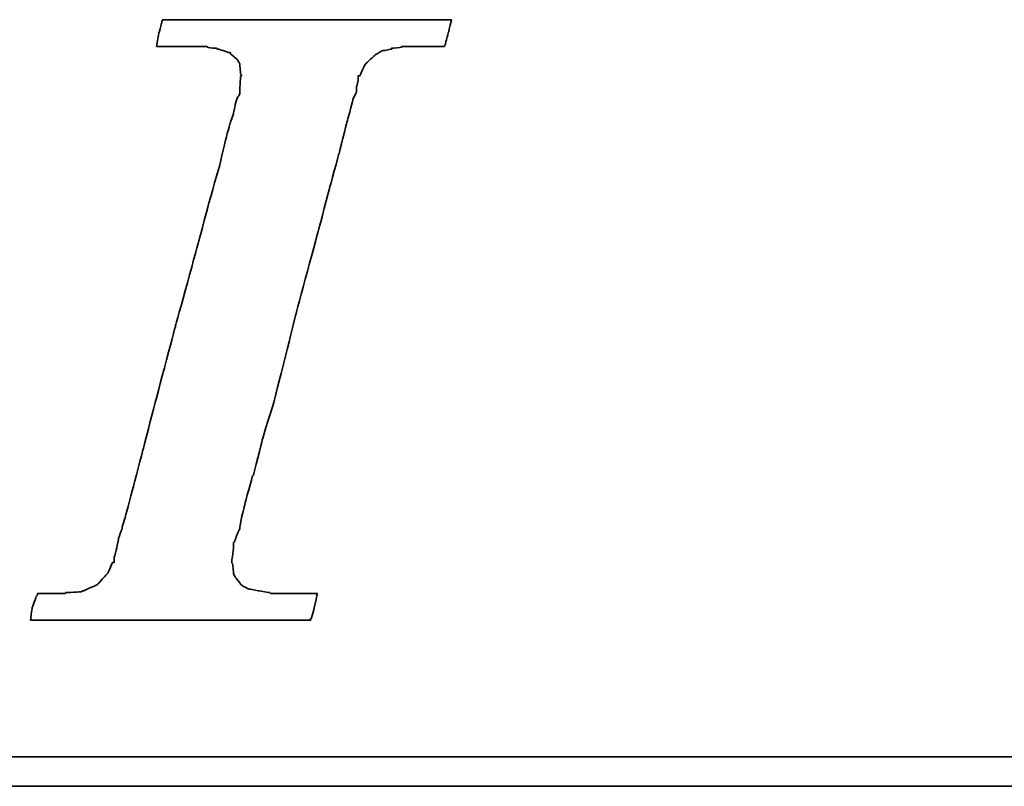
# Model space of a CAD drawing. Header units: millimetres. Extents: x 399 to 570, y 443 to 549.
# Tile 30 of 46: x 533.98 to 536.55, y 505.84 to 507.84. Entities that reach past the tile are written whole.
import ezdxf

# ---------------------------------------------------------------- set-up
doc = ezdxf.new("R2010")
doc.units = ezdxf.units.MM
doc.header["$LTSCALE"] = 0.1
doc.layers.add('DIM', color=4, linetype='CONTINUOUS')
doc.layers.add('layer 1', color=7, linetype='CONTINUOUS')

# ---------------------------------------------------------------- blocks, each defined once
blk = doc.blocks.new('TBI MOTION logo(完整正式版)')
at = {"layer": 'layer 1', "color": 22, "lineweight": 35}
for points, knots in [([(-40.59125, -7.94375), (-40.59125, -7.94375), (-40.97375, -7.94375), (-40.97375, -7.94375), (-40.97375, -7.94375), (-40.97375, -7.94375), (-41.38125, -7.94375), (-41.38125, -7.94375), (-41.38125, -7.94375), (-41.38125, -7.94375), (-41.54875, -7.94375), (-41.54875, -7.94375), (-41.54875, -7.94375), (-41.54875, -7.94375), (-41.59875, -7.94375), (-41.59875, -7.94375), (-41.59875, -7.94375), (-41.59875, -7.94375), (-41.88375, -7.94375), (-41.88375, -7.94375), (-41.88375, -7.94375), (-41.88375, -7.94375), (-41.90875, -7.91875), (-41.90875, -7.91875), (-41.90875, -7.91875), (-41.90875, -7.91875), (-42.19875, -7.87125), (-42.19875, -7.87125), (-42.19875, -7.87125), (-42.19875, -7.87125), (-42.43875, -7.82375), (-42.43875, -7.82375), (-42.43875, -7.82375), (-42.43875, -7.82375), (-42.45875, -7.82375), (-42.45875, -7.82375), (-42.45875, -7.82375), (-42.45875, -7.82375), (-42.48625, -7.82375), (-42.48625, -7.82375), (-42.48625, -7.82375), (-42.48625, -7.82375), (-42.67625, -7.72375), (-42.67625, -7.72375), (-42.67625, -7.72375), (-42.67625, -7.72375), (-42.70125, -7.70375), (-42.70125, -7.70375), (-42.70125, -7.70375), (-42.70125, -7.70375), (-42.72375, -7.67875), (-42.72375, -7.67875), (-42.72375, -7.67875), (-42.72375, -7.67875), (-42.86875, -7.48875), (-42.86875, -7.48875), (-42.86875, -7.48875), (-42.86875, -7.48875), (-42.89375, -7.43875), (-42.89375, -7.43875), (-42.89375, -7.43875), (-42.89375, -7.43875), (-42.91875, -7.38875), (-42.91875, -7.38875), (-42.91875, -7.38875), (-42.91875, -7.38875), (-42.93875, -7.12875), (-42.93875, -7.12875), (-42.93875, -7.12875), (-42.93875, -7.12875), (-42.96375, -7.10375), (-42.96375, -7.10375), (-42.96375, -7.10375), (-42.96375, -7.10375), (-42.96375, -7.05375), (-42.96375, -7.05375), (-42.96375, -7.05375), (-42.96375, -7.05375), (-42.96375, -7.00875), (-42.96375, -7.00875), (-42.96375, -7.00875), (-42.96375, -7.00875), (-42.91875, -6.69625), (-42.91875, -6.69625), (-42.91875, -6.69625), (-42.91875, -6.69625), (-42.91875, -6.62375), (-42.91875, -6.62375), (-42.91875, -6.62375), (-42.91875, -6.62375), (-42.91875, -6.59625), (-42.91875, -6.59625), (-42.91875, -6.59625), (-42.91875, -6.59625), (-42.91875, -6.57375), (-42.91875, -6.57375), (-42.91875, -6.57375), (-42.91875, -6.57375), (-42.91875, -6.52875), (-42.91875, -6.52875), (-42.91875, -6.52875), (-42.91875, -6.52875), (-42.89375, -6.50375), (-42.89375, -6.50375), (-42.89375, -6.50375), (-42.89375, -6.50375), (-42.84375, -6.38375), (-42.84375, -6.38375), (-42.84375, -6.38375), (-42.84375, -6.38375), (-42.84375, -6.35875), (-42.84375, -6.35875), (-42.84375, -6.35875), (-42.84375, -6.35875), (-42.74625, -6.14375), (-42.74625, -6.14375), (-42.74625, -6.14375), (-42.74625, -6.14375), (-42.70125, -5.85375), (-42.70125, -5.85375), (-42.70125, -5.85375), (-42.70125, -5.85375), (-42.60375, -5.47125), (-42.60375, -5.47125), (-42.60375, -5.47125), (-42.60375, -5.47125), (-42.60375, -5.44875), (-42.60375, -5.44875), (-42.60375, -5.44875), (-42.60375, -5.44875), (-42.38875, -4.67875), (-42.38875, -4.67875), (-42.38875, -4.67875), (-42.38875, -4.67875), (-42.36375, -4.65375), (-42.36375, -4.65375), (-42.36375, -4.65375), (-42.36375, -4.65375), (-42.12375, -3.69625), (-42.12375, -3.69625), (-42.12375, -3.69625), (-42.12375, -3.69625), (-42.12375, -3.67374), (-42.12375, -3.67374), (-42.12375, -3.67374), (-42.12375, -3.67374), (-41.78875, -2.59374), (-41.78875, -2.59374), (-41.78875, -2.59374), (-41.78875, -2.59374), (-41.18875, -0.19375), (-41.18875, -0.19375), (-41.18875, -0.19375), (-41.18875, -0.19375), (-40.54375, 2.20624), (-40.54375, 2.20624), (-40.54375, 2.20624), (-40.54375, 2.20624), (-40.25375, 3.30875), (-40.25375, 3.30875), (-40.25375, 3.30875), (-40.25375, 3.30875), (-39.98875, 4.27125), (-39.98875, 4.27125), (-39.98875, 4.27125), (-39.98875, 4.27125), (-39.77375, 5.13125), (-39.77375, 5.13125), (-39.77375, 5.13125), (-39.77375, 5.13125), (-39.67875, 5.47125), (-39.67875, 5.47125), (-39.67875, 5.47125), (-39.67875, 5.47125), (-39.60375, 5.75625), (-39.60375, 5.75625), (-39.60375, 5.75625), (-39.60375, 5.75625), (-39.60375, 5.78125), (-39.60375, 5.78125), (-39.60375, 5.78125), (-39.60375, 5.78125), (-39.50875, 5.97125), (-39.50875, 5.97125), (-39.50875, 5.97125), (-39.50875, 5.97125), (-39.50875, 6.13875), (-39.50875, 6.13875), (-39.50875, 6.13875), (-39.50875, 6.13875), (-39.48625, 6.16625), (-39.48625, 6.16625), (-39.48625, 6.16625), (-39.48625, 6.16625), (-39.46125, 6.28625), (-39.46125, 6.28625), (-39.46125, 6.28625), (-39.46125, 6.28625), (-39.46125, 6.42625), (-39.46125, 6.42625), (-39.46125, 6.42625), (-39.46125, 6.42625), (-39.41375, 6.42625), (-39.41375, 6.42625), (-39.41375, 6.42625), (-39.41375, 6.42625), (-39.29375, 6.69125), (-39.29375, 6.69125), (-39.29375, 6.69125), (-39.29375, 6.69125), (-39.26875, 6.74125), (-39.26875, 6.74125), (-39.26875, 6.74125), (-39.26875, 6.74125), (-39.24375, 6.76625), (-39.24375, 6.76625), (-39.24375, 6.76625), (-39.24375, 6.76625), (-38.98375, 7.00624), (-38.98375, 7.00624), (-38.98375, 7.00624), (-38.98375, 7.00624), (-38.95625, 7.02624), (-38.95625, 7.02624), (-38.95625, 7.02624), (-38.95625, 7.02624), (-38.78875, 7.12624), (-38.78875, 7.12624), (-38.78875, 7.12624), (-38.78875, 7.12624), (-38.76375, 7.12624), (-38.76375, 7.12624), (-38.76375, 7.12624), (-38.76375, 7.12624), (-38.74375, 7.12624), (-38.74375, 7.12624), (-38.74375, 7.12624), (-38.74375, 7.12624), (-38.52875, 7.17125), (-38.52875, 7.17125), (-38.52875, 7.17125), (-38.52875, 7.17125), (-38.52875, 7.19624), (-38.52875, 7.19624), (-38.52875, 7.19624), (-38.52875, 7.19624), (-38.50375, 7.19624), (-38.50375, 7.19624), (-38.50375, 7.19624), (-38.50375, 7.19624), (-38.26125, 7.21875), (-38.26125, 7.21875), (-38.26125, 7.21875), (-38.26125, 7.21875), (-38.23875, 7.24624), (-38.23875, 7.24624), (-38.23875, 7.24624), (-38.23875, 7.24624), (-38.21625, 7.24624), (-38.21625, 7.24624), (-38.21625, 7.24624), (-38.21625, 7.24624), (-38.18875, 7.24624), (-38.18875, 7.24624), (-38.18875, 7.24624), (-38.18875, 7.24624), (-37.90375, 7.24624), (-37.90375, 7.24624), (-37.90375, 7.24624), (-37.90375, 7.24624), (-37.85375, 7.24624), (-37.85375, 7.24624), (-37.85375, 7.24624), (-37.85375, 7.24624), (-37.75875, 7.24624), (-37.75875, 7.24624), (-37.75875, 7.24624), (-37.75875, 7.24624), (-37.42375, 7.24624), (-37.42375, 7.24624), (-37.42375, 7.24624), (-37.42375, 7.24624), (-37.08875, 7.24624), (-37.08875, 7.24624), (-37.08875, 7.24624), (-37.08875, 7.24624), (-37.06375, 7.24624), (-37.06375, 7.24624), (-37.06375, 7.24624), (-37.06375, 7.24624), (-37.06375, 7.26624), (-37.06375, 7.26624), (-37.06375, 7.26624), (-37.06375, 7.26624), (-37.03875, 7.29125), (-37.03875, 7.29125), (-37.03875, 7.29125), (-37.03875, 7.29125), (-37.03875, 7.31625), (-37.03875, 7.31625), (-37.03875, 7.31625), (-37.03875, 7.31625), (-36.94125, 7.67625), (-36.94125, 7.67625), (-36.94125, 7.67625), (-36.94125, 7.67625), (-36.86875, 7.98625), (-36.86875, 7.98625), (-36.86875, 7.98625), (-36.86875, 7.98625), (-36.98875, 7.98625), (-36.98875, 7.98625), (-36.98875, 7.98625), (-36.98875, 7.98625), (-37.42375, 7.98625), (-37.42375, 7.98625), (-37.42375, 7.98625), (-37.42375, 7.98625), (-37.94875, 7.98625), (-37.94875, 7.98625), (-37.94875, 7.98625), (-37.94875, 7.98625), (-38.57375, 7.98625), (-38.57375, 7.98625), (-38.57375, 7.98625), (-38.57375, 7.98625), (-39.29375, 7.98625), (-39.29375, 7.98625), (-39.29375, 7.98625), (-39.29375, 7.98625), (-40.82875, 7.98625), (-40.82875, 7.98625), (-40.82875, 7.98625), (-40.82875, 7.98625), (-42.36375, 7.98625), (-42.36375, 7.98625), (-42.36375, 7.98625), (-42.36375, 7.98625), (-43.08375, 7.98625), (-43.08375, 7.98625), (-43.08375, 7.98625), (-43.08375, 7.98625), (-43.70875, 7.98625), (-43.70875, 7.98625), (-43.70875, 7.98625), (-43.70875, 7.98625), (-44.23375, 7.98625), (-44.23375, 7.98625), (-44.23375, 7.98625), (-44.23375, 7.98625), (-44.66875, 7.98625), (-44.66875, 7.98625), (-44.66875, 7.98625), (-44.66875, 7.98625), (-44.88375, 7.98625), (-44.88375, 7.98625), (-44.88375, 7.98625), (-44.88375, 7.98625), (-44.90875, 7.94125), (-44.90875, 7.94125), (-44.90875, 7.94125), (-44.90875, 7.94125), (-44.90875, 7.91625), (-44.90875, 7.91625), (-44.90875, 7.91625), (-44.90875, 7.91625), (-45.00375, 7.55625), (-45.00375, 7.55625), (-45.00375, 7.55625), (-45.00375, 7.55625), (-45.05375, 7.24624), (-45.05375, 7.24624), (-45.05375, 7.24624), (-45.05375, 7.24624), (-44.61875, 7.24624), (-44.61875, 7.24624), (-44.61875, 7.24624), (-44.61875, 7.24624), (-44.11375, 7.24624), (-44.11375, 7.24624), (-44.11375, 7.24624), (-44.11375, 7.24624), (-43.99375, 7.24624), (-43.99375, 7.24624), (-43.99375, 7.24624), (-43.99375, 7.24624), (-43.94625, 7.24624), (-43.94625, 7.24624), (-43.94625, 7.24624), (-43.94625, 7.24624), (-43.92374, 7.24624), (-43.92374, 7.24624), (-43.92374, 7.24624), (-43.92374, 7.24624), (-43.65875, 7.24624), (-43.65875, 7.24624), (-43.65875, 7.24624), (-43.65875, 7.24624), (-43.63875, 7.21875), (-43.63875, 7.21875), (-43.63875, 7.21875), (-43.63875, 7.21875), (-43.46875, 7.19624), (-43.46875, 7.19624), (-43.46875, 7.19624), (-43.46875, 7.19624), (-43.39875, 7.19624), (-43.39875, 7.19624), (-43.39875, 7.19624), (-43.39875, 7.19624), (-43.37125, 7.17125), (-43.37125, 7.17125), (-43.37125, 7.17125), (-43.37125, 7.17125), (-43.34875, 7.17125), (-43.34875, 7.17125), (-43.34875, 7.17125), (-43.34875, 7.17125), (-43.20375, 7.12624), (-43.20375, 7.12624), (-43.20375, 7.12624), (-43.20375, 7.12624), (-43.05875, 7.07624), (-43.05875, 7.07624), (-43.05875, 7.07624), (-43.05875, 7.07624), (-43.01375, 7.07624), (-43.01375, 7.07624), (-43.01375, 7.07624), (-43.01375, 7.07624), (-42.98875, 7.02624), (-42.98875, 7.02624), (-42.98875, 7.02624), (-42.98875, 7.02624), (-42.79875, 6.86125), (-42.79875, 6.86125), (-42.79875, 6.86125), (-42.79875, 6.86125), (-42.77375, 6.81125), (-42.77375, 6.81125), (-42.77375, 6.81125), (-42.77375, 6.81125), (-42.74625, 6.76625), (-42.74625, 6.76625), (-42.74625, 6.76625), (-42.74625, 6.76625), (-42.72375, 6.47625), (-42.72375, 6.47625), (-42.72375, 6.47625), (-42.72375, 6.47625), (-42.70125, 6.45124), (-42.70125, 6.45124), (-42.70125, 6.45124), (-42.70125, 6.45124), (-42.70125, 6.42625), (-42.70125, 6.42625), (-42.70125, 6.42625), (-42.70125, 6.42625), (-42.72375, 6.40625), (-42.72375, 6.40625), (-42.72375, 6.40625), (-42.72375, 6.40625), (-42.74625, 5.97125), (-42.74625, 5.97125), (-42.74625, 5.97125), (-42.74625, 5.97125), (-42.74625, 5.94625), (-42.74625, 5.94625), (-42.74625, 5.94625), (-42.74625, 5.94625), (-42.74625, 5.92625), (-42.74625, 5.92625), (-42.74625, 5.92625), (-42.74625, 5.92625), (-42.77375, 5.87625), (-42.77375, 5.87625), (-42.77375, 5.87625), (-42.77375, 5.87625), (-42.81875, 5.80625), (-42.81875, 5.80625), (-42.81875, 5.80625), (-42.81875, 5.80625), (-42.86875, 5.63625), (-42.86875, 5.63625), (-42.86875, 5.63625), (-42.86875, 5.63625), (-42.91875, 5.39625), (-42.91875, 5.39625), (-42.91875, 5.39625), (-42.91875, 5.39625), (-42.91875, 5.37124), (-42.91875, 5.37124), (-42.91875, 5.37124), (-42.91875, 5.37124), (-43.01375, 5.10874), (-43.01375, 5.10874), (-43.01375, 5.10874), (-43.01375, 5.10874), (-43.10875, 4.77124), (-43.10875, 4.77124), (-43.10875, 4.77124), (-43.10875, 4.77124), (-43.29875, 3.95625), (-43.29875, 3.95625), (-43.29875, 3.95625), (-43.29875, 3.95625), (-43.58875, 2.95125), (-43.58875, 2.95125), (-43.58875, 2.95125), (-43.58875, 2.95125), (-43.87375, 1.87125), (-43.87375, 1.87125), (-43.87375, 1.87125), (-43.87375, 1.87125), (-44.52625, -0.50374), (-44.52625, -0.50374), (-44.52625, -0.50374), (-44.52625, -0.50374), (-45.14875, -2.85375), (-45.14875, -2.85375), (-45.14875, -2.85375), (-45.14875, -2.85375), (-45.43375, -3.95875), (-45.43375, -3.95875), (-45.43375, -3.95875), (-45.43375, -3.95875), (-45.69875, -4.96875), (-45.69875, -4.96875), (-45.69875, -4.96875), (-45.69875, -4.96875), (-45.91375, -5.78375), (-45.91375, -5.78375), (-45.91375, -5.78375), (-45.91375, -5.78375), (-46.01375, -6.11875), (-46.01375, -6.11875), (-46.01375, -6.11875), (-46.01375, -6.11875), (-46.01375, -6.14375), (-46.01375, -6.14375), (-46.01375, -6.14375), (-46.01375, -6.14375), (-46.10875, -6.40875), (-46.10875, -6.40875), (-46.10875, -6.40875), (-46.10875, -6.40875), (-46.15375, -6.64875), (-46.15375, -6.64875), (-46.15375, -6.64875), (-46.15375, -6.64875), (-46.20375, -6.83875), (-46.20375, -6.83875), (-46.20375, -6.83875), (-46.20375, -6.83875), (-46.22875, -6.93375), (-46.22875, -6.93375), (-46.22875, -6.93375), (-46.22875, -6.93375), (-46.22875, -7.07875), (-46.22875, -7.07875), (-46.22875, -7.07875), (-46.22875, -7.07875), (-46.27375, -7.07875), (-46.27375, -7.07875), (-46.27375, -7.07875), (-46.27375, -7.07875), (-46.39375, -7.34375), (-46.39375, -7.34375), (-46.39375, -7.34375), (-46.39375, -7.34375), (-46.39375, -7.36875), (-46.39375, -7.36875), (-46.39375, -7.36875), (-46.39375, -7.36875), (-46.42125, -7.38875), (-46.42125, -7.38875), (-46.42125, -7.38875), (-46.42125, -7.38875), (-46.68375, -7.67875), (-46.68375, -7.67875), (-46.68375, -7.67875), (-46.68375, -7.67875), (-46.70875, -7.70375), (-46.70875, -7.70375), (-46.70875, -7.70375), (-46.70875, -7.70375), (-46.75375, -7.72375), (-46.75375, -7.72375), (-46.75375, -7.72375), (-46.75375, -7.72375), (-47.08875, -7.87125), (-47.08875, -7.87125), (-47.08875, -7.87125), (-47.08875, -7.87125), (-47.11625, -7.87125), (-47.11625, -7.87125), (-47.11625, -7.87125), (-47.11625, -7.87125), (-47.13875, -7.89375), (-47.13875, -7.89375), (-47.13875, -7.89375), (-47.13875, -7.89375), (-47.56875, -7.91875), (-47.56875, -7.91875), (-47.56875, -7.91875), (-47.56875, -7.91875), (-47.59625, -7.94375), (-47.59625, -7.94375), (-47.59625, -7.94375), (-47.59625, -7.94375), (-47.64375, -7.94375), (-47.64375, -7.94375), (-47.64375, -7.94375), (-47.64375, -7.94375), (-47.73625, -7.94375), (-47.73625, -7.94375), (-47.73625, -7.94375), (-47.73625, -7.94375), (-48.07375, -7.94375), (-48.07375, -7.94375), (-48.07375, -7.94375), (-48.07375, -7.94375), (-48.36125, -7.94375), (-48.36125, -7.94375), (-48.36125, -7.94375), (-48.36125, -7.94375), (-48.36125, -7.96625), (-48.36125, -7.96625), (-48.36125, -7.96625), (-48.36125, -7.96625), (-48.36125, -7.99125), (-48.36125, -7.99125), (-48.36125, -7.99125), (-48.36125, -7.99125), (-48.38875, -8.01375), (-48.38875, -8.01375), (-48.38875, -8.01375), (-48.38875, -8.01375), (-48.50875, -8.34875), (-48.50875, -8.34875), (-48.50875, -8.34875), (-48.50875, -8.34875), (-48.55375, -8.68625), (-48.55375, -8.68625), (-48.55375, -8.68625), (-48.55375, -8.68625), (-48.45875, -8.68625), (-48.45875, -8.68625), (-48.45875, -8.68625), (-48.45875, -8.68625), (-48.07375, -8.68625), (-48.07375, -8.68625), (-48.07375, -8.68625), (-48.07375, -8.68625), (-47.52375, -8.68625), (-47.52375, -8.68625), (-47.52375, -8.68625), (-47.52375, -8.68625), (-46.92375, -8.68625), (-46.92375, -8.68625), (-46.92375, -8.68625), (-46.92375, -8.68625), (-46.25375, -8.68625), (-46.25375, -8.68625), (-46.25375, -8.68625), (-46.25375, -8.68625), (-46.20375, -8.68625), (-46.20375, -8.68625), (-46.20375, -8.68625), (-46.20375, -8.68625), (-44.71375, -8.68625), (-44.71375, -8.68625), (-44.71375, -8.68625), (-44.71375, -8.68625), (-43.22875, -8.68625), (-43.22875, -8.68625), (-43.22875, -8.68625), (-43.22875, -8.68625), (-42.55875, -8.68625), (-42.55875, -8.68625), (-42.55875, -8.68625), (-42.55875, -8.68625), (-42.50875, -8.68625), (-42.50875, -8.68625), (-42.50875, -8.68625), (-42.50875, -8.68625), (-41.93375, -8.68625), (-41.93375, -8.68625), (-41.93375, -8.68625), (-41.93375, -8.68625), (-41.38125, -8.68625), (-41.38125, -8.68625), (-41.38125, -8.68625), (-41.38125, -8.68625), (-40.97375, -8.68625), (-40.97375, -8.68625), (-40.97375, -8.68625), (-40.97375, -8.68625), (-40.78125, -8.68625), (-40.78125, -8.68625), (-40.78125, -8.68625), (-40.78125, -8.68625), (-40.78125, -8.63875), (-40.78125, -8.63875), (-40.78125, -8.63875), (-40.78125, -8.63875), (-40.75875, -8.63875), (-40.75875, -8.63875), (-40.75875, -8.63875), (-40.75875, -8.63875), (-40.66375, -8.27875), (-40.66375, -8.27875), (-40.66375, -8.27875), (-40.66375, -8.27875), (-40.59125, -7.94375), (-40.59125, -7.94375)], [0, 0, 0, 0, 0.00558659, 0.00558659, 0.00558659, 0.0055866, 0.01117318, 0.01117318, 0.01117318, 0.01117319, 0.01675978, 0.01675978, 0.01675978, 0.01675979, 0.02234637, 0.02234637, 0.02234637, 0.02234638, 0.02793296, 0.02793296, 0.02793296, 0.02793297, 0.03351955, 0.03351955, 0.03351955, 0.03351956, 0.03910615, 0.03910615, 0.03910615, 0.03910616, 0.04469274, 0.04469274, 0.04469274, 0.04469275, 0.05027933, 0.05027933, 0.05027933, 0.05027934, 0.05586592, 0.05586592, 0.05586592, 0.05586593, 0.06145251, 0.06145251, 0.06145251, 0.06145252, 0.06703911, 0.06703911, 0.06703911, 0.06703912, 0.0726257, 0.0726257, 0.0726257, 0.07262571, 0.07821229, 0.07821229, 0.07821229, 0.0782123, 0.08379888, 0.08379888, 0.08379888, 0.08379889, 0.08938547, 0.08938547, 0.08938547, 0.08938548, 0.09497207, 0.09497207, 0.09497207, 0.09497208, 0.10055866, 0.10055866, 0.10055866, 0.10055867, 0.10614525, 0.10614525, 0.10614525, 0.10614526, 0.11173184, 0.11173184, 0.11173184, 0.11173185, 0.11731844, 0.11731844, 0.11731844, 0.11731845, 0.12290503, 0.12290503, 0.12290503, 0.12290504, 0.12849162, 0.12849162, 0.12849162, 0.12849163, 0.13407821, 0.13407821, 0.13407821, 0.13407822, 0.1396648, 0.1396648, 0.1396648, 0.13966481, 0.1452514, 0.1452514, 0.1452514, 0.14525141, 0.15083799, 0.15083799, 0.15083799, 0.150838, 0.15642458, 0.15642458, 0.15642458, 0.15642459, 0.16201117, 0.16201117, 0.16201117, 0.16201118, 0.16759777, 0.16759777, 0.16759777, 0.16759778, 0.17318436, 0.17318436, 0.17318436, 0.17318437, 0.17877095, 0.17877095, 0.17877095, 0.17877096, 0.18435754, 0.18435754, 0.18435754, 0.18435755, 0.18994413, 0.18994413, 0.18994413, 0.18994414, 0.19553073, 0.19553073, 0.19553073, 0.19553074, 0.20111732, 0.20111732, 0.20111732, 0.20111733, 0.20670391, 0.20670391, 0.20670391, 0.20670392, 0.2122905, 0.2122905, 0.2122905, 0.21229051, 0.21787709, 0.21787709, 0.21787709, 0.2178771, 0.22346369, 0.22346369, 0.22346369, 0.2234637, 0.22905028, 0.22905028, 0.22905028, 0.22905029, 0.23463687, 0.23463687, 0.23463687, 0.23463688, 0.24022346, 0.24022346, 0.24022346, 0.24022347, 0.24581006, 0.24581006, 0.24581006, 0.24581007, 0.25139665, 0.25139665, 0.25139665, 0.25139666, 0.25698324, 0.25698324, 0.25698324, 0.25698325, 0.26256983, 0.26256983, 0.26256983, 0.26256984, 0.26815642, 0.26815642, 0.26815642, 0.26815643, 0.27374302, 0.27374302, 0.27374302, 0.27374303, 0.27932961, 0.27932961, 0.27932961, 0.27932962, 0.2849162, 0.2849162, 0.2849162, 0.28491621, 0.29050279, 0.29050279, 0.29050279, 0.2905028, 0.29608939, 0.29608939, 0.29608939, 0.2960894, 0.30167598, 0.30167598, 0.30167598, 0.30167599, 0.30726257, 0.30726257, 0.30726257, 0.30726258, 0.31284916, 0.31284916, 0.31284916, 0.31284917, 0.31843575, 0.31843575, 0.31843575, 0.31843576, 0.32402235, 0.32402235, 0.32402235, 0.32402236, 0.32960894, 0.32960894, 0.32960894, 0.32960895, 0.33519553, 0.33519553, 0.33519553, 0.33519554, 0.34078212, 0.34078212, 0.34078212, 0.34078213, 0.34636872, 0.34636872, 0.34636872, 0.34636873, 0.35195531, 0.35195531, 0.35195531, 0.35195532, 0.3575419, 0.3575419, 0.3575419, 0.35754191, 0.36312849, 0.36312849, 0.36312849, 0.3631285, 0.36871508, 0.36871508, 0.36871508, 0.36871509, 0.37430168, 0.37430168, 0.37430168, 0.37430169, 0.37988827, 0.37988827, 0.37988827, 0.37988828, 0.38547486, 0.38547486, 0.38547486, 0.38547487, 0.39106145, 0.39106145, 0.39106145, 0.39106146, 0.39664804, 0.39664804, 0.39664804, 0.39664805, 0.40223464, 0.40223464, 0.40223464, 0.40223465, 0.40782123, 0.40782123, 0.40782123, 0.40782124, 0.41340782, 0.41340782, 0.41340782, 0.41340783, 0.41899441, 0.41899441, 0.41899441, 0.41899442, 0.42458101, 0.42458101, 0.42458101, 0.42458102, 0.4301676, 0.4301676, 0.4301676, 0.43016761, 0.43575419, 0.43575419, 0.43575419, 0.4357542, 0.44134078, 0.44134078, 0.44134078, 0.44134079, 0.44692737, 0.44692737, 0.44692737, 0.44692738, 0.45251397, 0.45251397, 0.45251397, 0.45251398, 0.45810056, 0.45810056, 0.45810056, 0.45810057, 0.46368715, 0.46368715, 0.46368715, 0.46368716, 0.46927374, 0.46927374, 0.46927374, 0.46927375, 0.47486034, 0.47486034, 0.47486034, 0.47486035, 0.48044693, 0.48044693, 0.48044693, 0.48044694, 0.48603352, 0.48603352, 0.48603352, 0.48603353, 0.49162011, 0.49162011, 0.49162011, 0.49162012, 0.4972067, 0.4972067, 0.4972067, 0.49720671, 0.5027933, 0.5027933, 0.5027933, 0.50279331, 0.50837989, 0.50837989, 0.50837989, 0.5083799, 0.51396648, 0.51396648, 0.51396648, 0.51396649, 0.51955307, 0.51955307, 0.51955307, 0.51955308, 0.52513966, 0.52513966, 0.52513966, 0.52513967, 0.53072626, 0.53072626, 0.53072626, 0.53072627, 0.53631285, 0.53631285, 0.53631285, 0.53631286, 0.54189944, 0.54189944, 0.54189944, 0.54189945, 0.54748603, 0.54748603, 0.54748603, 0.54748604, 0.55307263, 0.55307263, 0.55307263, 0.55307264, 0.55865922, 0.55865922, 0.55865922, 0.55865923, 0.56424581, 0.56424581, 0.56424581, 0.56424582, 0.5698324, 0.5698324, 0.5698324, 0.56983241, 0.57541899, 0.57541899, 0.57541899, 0.575419, 0.58100559, 0.58100559, 0.58100559, 0.5810056, 0.58659218, 0.58659218, 0.58659218, 0.58659219, 0.59217877, 0.59217877, 0.59217877, 0.59217878, 0.59776536, 0.59776536, 0.59776536, 0.59776537, 0.60335196, 0.60335196, 0.60335196, 0.60335197, 0.60893855, 0.60893855, 0.60893855, 0.60893856, 0.61452514, 0.61452514, 0.61452514, 0.61452515, 0.62011173, 0.62011173, 0.62011173, 0.62011174, 0.62569832, 0.62569832, 0.62569832, 0.62569833, 0.63128492, 0.63128492, 0.63128492, 0.63128493, 0.63687151, 0.63687151, 0.63687151, 0.63687152, 0.6424581, 0.6424581, 0.6424581, 0.64245811, 0.64804469, 0.64804469, 0.64804469, 0.6480447, 0.65363128, 0.65363128, 0.65363128, 0.65363129, 0.65921788, 0.65921788, 0.65921788, 0.65921789, 0.66480447, 0.66480447, 0.66480447, 0.66480448, 0.67039106, 0.67039106, 0.67039106, 0.67039107, 0.67597765, 0.67597765, 0.67597765, 0.67597766, 0.68156425, 0.68156425, 0.68156425, 0.68156426, 0.68715084, 0.68715084, 0.68715084, 0.68715085, 0.69273743, 0.69273743, 0.69273743, 0.69273744, 0.69832402, 0.69832402, 0.69832402, 0.69832403, 0.70391061, 0.70391061, 0.70391061, 0.70391062, 0.70949721, 0.70949721, 0.70949721, 0.70949722, 0.7150838, 0.7150838, 0.7150838, 0.71508381, 0.72067039, 0.72067039, 0.72067039, 0.7206704, 0.72625698, 0.72625698, 0.72625698, 0.72625699, 0.73184358, 0.73184358, 0.73184358, 0.73184359, 0.73743017, 0.73743017, 0.73743017, 0.73743018, 0.74301676, 0.74301676, 0.74301676, 0.74301677, 0.74860335, 0.74860335, 0.74860335, 0.74860336, 0.75418994, 0.75418994, 0.75418994, 0.75418995, 0.75977654, 0.75977654, 0.75977654, 0.75977655, 0.76536313, 0.76536313, 0.76536313, 0.76536314, 0.77094972, 0.77094972, 0.77094972, 0.77094973, 0.77653631, 0.77653631, 0.77653631, 0.77653632, 0.78212291, 0.78212291, 0.78212291, 0.78212292, 0.7877095, 0.7877095, 0.7877095, 0.78770951, 0.79329609, 0.79329609, 0.79329609, 0.7932961, 0.79888268, 0.79888268, 0.79888268, 0.79888269, 0.80446927, 0.80446927, 0.80446927, 0.80446928, 0.81005587, 0.81005587, 0.81005587, 0.81005588, 0.81564246, 0.81564246, 0.81564246, 0.81564247, 0.82122905, 0.82122905, 0.82122905, 0.82122906, 0.82681564, 0.82681564, 0.82681564, 0.82681565, 0.83240223, 0.83240223, 0.83240223, 0.83240224, 0.83798883, 0.83798883, 0.83798883, 0.83798884, 0.84357542, 0.84357542, 0.84357542, 0.84357543, 0.84916201, 0.84916201, 0.84916201, 0.84916202, 0.8547486, 0.8547486, 0.8547486, 0.85474861, 0.8603352, 0.8603352, 0.8603352, 0.86033521, 0.86592179, 0.86592179, 0.86592179, 0.8659218, 0.87150838, 0.87150838, 0.87150838, 0.87150839, 0.87709497, 0.87709497, 0.87709497, 0.87709498, 0.88268156, 0.88268156, 0.88268156, 0.88268157, 0.88826816, 0.88826816, 0.88826816, 0.88826817, 0.89385475, 0.89385475, 0.89385475, 0.89385476, 0.89944134, 0.89944134, 0.89944134, 0.89944135, 0.90502793, 0.90502793, 0.90502793, 0.90502794, 0.91061453, 0.91061453, 0.91061453, 0.91061454, 0.91620112, 0.91620112, 0.91620112, 0.91620113, 0.92178771, 0.92178771, 0.92178771, 0.92178772, 0.9273743, 0.9273743, 0.9273743, 0.92737431, 0.93296089, 0.93296089, 0.93296089, 0.9329609, 0.93854749, 0.93854749, 0.93854749, 0.9385475, 0.94413408, 0.94413408, 0.94413408, 0.94413409, 0.94972067, 0.94972067, 0.94972067, 0.94972068, 0.95530726, 0.95530726, 0.95530726, 0.95530727, 0.96089385, 0.96089385, 0.96089385, 0.96089386, 0.96648045, 0.96648045, 0.96648045, 0.96648046, 0.97206704, 0.97206704, 0.97206704, 0.97206705, 0.97765363, 0.97765363, 0.97765363, 0.97765364, 0.98324022, 0.98324022, 0.98324022, 0.98324023, 0.98882682, 0.98882682, 0.98882682, 0.98882683, 0.99441341, 0.99441341, 0.99441341, 0.99441342, 1, 1, 1, 1]), ([(75.90875, -9.47875), (75.90875, -9.47875), (75.90875, -12.28625), (75.90875, -12.28625), (75.90875, -12.28625), (75.90875, -12.28625), (75.90875, -12.47875), (75.90875, -12.47875), (75.90875, -12.47875), (75.90875, -12.47875), (75.71625, -12.47875), (75.71625, -12.47875), (75.71625, -12.47875), (75.71625, -12.47875), (-88.32875, -12.47875), (-88.32875, -12.47875), (-88.32875, -12.47875), (-88.32875, -12.47875), (-88.32875, -13.29375), (-88.32875, -13.29375), (-88.32875, -13.29375), (-88.32875, -13.29375), (82.89125, -13.29375), (82.89125, -13.29375), (82.89125, -13.29375), (82.89125, -13.29375), (75.90875, -9.47875), (75.90875, -9.47875)], [0, 0, 0, 0, 0.14285714, 0.14285714, 0.14285714, 0.14285715, 0.28571429, 0.28571429, 0.28571429, 0.2857143, 0.42857143, 0.42857143, 0.42857143, 0.42857144, 0.57142857, 0.57142857, 0.57142857, 0.57142858, 0.71428571, 0.71428571, 0.71428571, 0.71428572, 0.85714286, 0.85714286, 0.85714286, 0.85714287, 1, 1, 1, 1])]:
    blk.add_open_spline(points, degree=3, knots=knots, dxfattribs=at)

msp = doc.modelspace()

# ---------------------------------------------------------------- block references
at = {"layer": 'DIM', "color": 7, "xscale": 0.0941540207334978, "yscale": 0.0941540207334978, "zscale": 0.0941540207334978}
msp.add_blockref('TBI MOTION logo(完整正式版)', (538.5768, 507.0924), dxfattribs=at)

doc.saveas('drawing.dxf')
